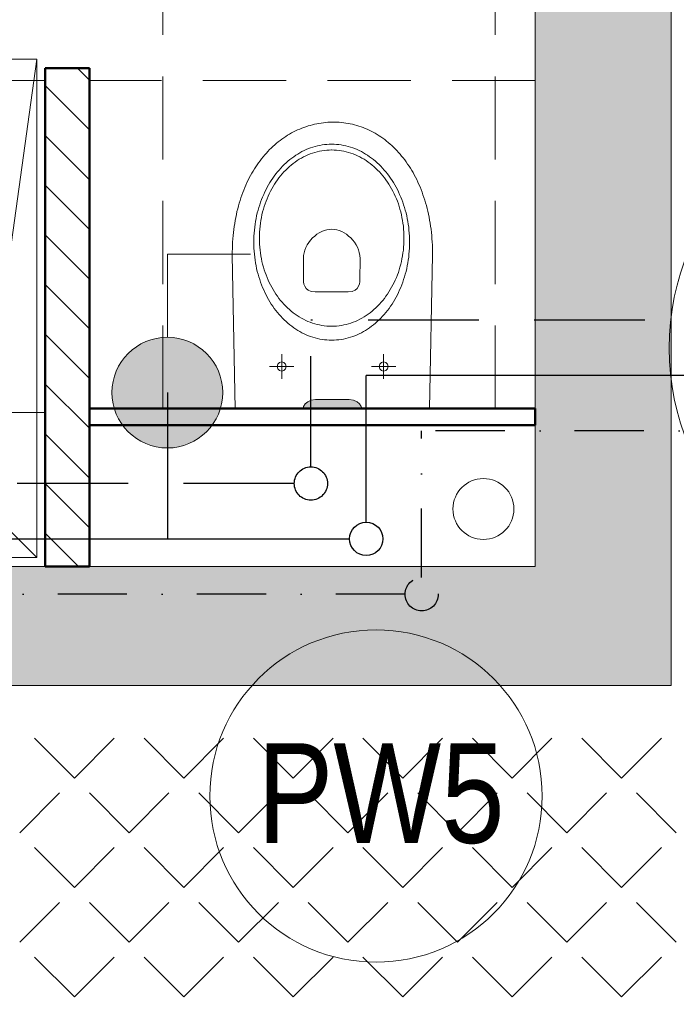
# Model space of a CAD drawing. Header units: millimetres. Extents: x -23540 to 53212, y -37964 to 41185.
# Tile 61 of 203: x -7258 to -7139, y -30576 to -30398. Entities that reach past the tile are written whole.
import ezdxf

# ---------------------------------------------------------------- set-up
doc = ezdxf.new("R2010")
doc.units = ezdxf.units.MM
for name, pattern in [('DASHDOT', [1, 0.5, -0.25, 0, -0.25]), ('DASHED', [0.75, 0.5, -0.25]), ('DASHEDX2', [1.5, 1, -0.5])]:
    doc.linetypes.add(name, pattern=pattern)
doc.layers.get('0').update_dxf_attribs({"lineweight": 18})
for name, color, linetype, lineweight in [('BA_KS_ist.', 34, 'Continuous', 50), ('mm_CWP', 210, 'DASHDOT', 30), ('mm_CWU', 20, 'DASHED', 30), ('mm_woda_armatura', 7, 'Continuous', 20), ('mm_woda_opisy', 7, 'Continuous', 13), ('mm_ZWU', 5, 'Continuous', 30), ('PG_PRZERYWANE_ŚREDNIE', 1, 'DASHEDX2', 18), ('PG_WIDOKOWE_CIENKIE', 1, 'Continuous', 18), ('PG_WYPOSAŻENIE', 1, 'Continuous', 18), ('PG_ŚCIANY_DZIAŁOWE', 3, 'Continuous', 18), ('PG_ŚCIANY_SŁUPY', 4, 'Continuous', 18), ('Przekrojowa', 60, 'Continuous', 18)]:
    doc.layers.add(name, color=color, linetype=linetype, lineweight=lineweight)
doc.styles.get("Standard").update_dxf_attribs({"font": 'arial.ttf'})
doc.linetypes.add('HOT_WATER_SUPPLY', pattern='A,0.5,-0.2,["HW",Standard,S=0.1,R=0,X=-0.1,Y=-0.05],-0.2', length=0.9)

# ---------------------------------------------------------------- blocks, each defined once
blk = doc.blocks.new('A$Cfb1acfe0')
at = {"layer": 'PG_WYPOSAŻENIE', "color": 251, "true_color": 0x636466}
for p, q in [((-35, 18), (-45, 90)), ((45, 90), (35, 18)), ((-35, 10), (-35, 18)), ((-35, 18), (35, 18)), ((-30, 18), (-30, 10)), ((-25, 18), (-25, 10)), ((-20, 18), (-20, 10)), ((-15, 18), (-15, 10)), ((-10, 18), (-10, 10)), ((-5, 18), (-5, 10)), ((0, 18), (0, 10)), ((5, 18), (5, 10)), ((10, 18), (10, 10)), ((15, 18), (15, 10)), ((20, 18), (20, 10)), ((25, 18), (25, 10)), ((30, 18), (30, 10)), ((35, 18), (35, 10)), ((-35, 10), (-45, 0)), ((35, 10), (-35, 10)), ((35, 10), (45, 0))]:
    blk.add_line(p, q, dxfattribs=at)
blk.add_lwpolyline([(45, 90), (-45, 90), (-45, 0), (45, 0)], close=True, dxfattribs=at)
blk = doc.blocks.new('zaworWC')
at = {"layer": 'mm_woda_armatura', "linetype": 'HOT_WATER_SUPPLY'}
blk.add_hatch(color=256, dxfattribs=at).paths.add_polyline_path([(32311.96, 5272.68, 1), (32331.96, 5272.68, 1)])
for p, q in [((32321.96, 5282.68), (32321.96, 5297.68)), ((32321.96, 5297.68), (32336.96, 5297.68))]:
    blk.add_line(p, q, dxfattribs=at)
blk.add_circle((32321.96, 5272.68), 10, dxfattribs=at)
at = {"layer": 'mm_ZWU', "ltscale": 100}
blk.add_line((32321.96, 5272.68), (32321.96, 5246.26), dxfattribs=at)

msp = doc.modelspace()

# ---------------------------------------------------------------- hatches: boundary and pattern name
at = {"lineweight": 18, "true_color": 0x636466, "transparency": 33554559}
h = msp.add_hatch(color=251, dxfattribs=at)
h.dxf.hatch_style = 1
h.paths.add_polyline_path([(-7198.29, -30467.06), (-7197.52, -30467.17), (-7196.89, -30467.46), (-7196.43, -30467.85), (-7196.15, -30468.29), (-7196.05, -30468.7), (-7206.64, -30468.7), (-7206.54, -30468.29), (-7206.25, -30467.85), (-7205.79, -30467.46), (-7205.17, -30467.17), (-7204.4, -30467.06)])
at = {"layer": 'PG_ŚCIANY_DZIAŁOWE', "true_color": 0x636466, "transparency": 33554610}
h = msp.add_hatch(color=251, dxfattribs=at)
h.dxf.hatch_style = 1
h.paths.add_polyline_path([(-7362.96, -30145.22), (-7357.96, -30145.22), (-7357.96, -30150.72), (-7362.96, -30150.72)])
h.paths.add_polyline_path([(-7369.71, -30049.72), (-7346.21, -30049.72), (-7346.21, -29716.72), (-7306.21, -29716.72), (-7306.21, -29702.72), (-7265.71, -29702.72), (-7265.71, -29645.46), (-7318.71, -29645.46), (-7318.71, -29516.46), (-7369.71, -29516.46)])
h.paths.add_polyline_path([(-7346.21, -30150.72), (-7357.96, -30150.72), (-7357.96, -30145.22), (-7362.96, -30145.22), (-7362.96, -30150.72), (-7369.71, -30150.72), (-7369.71, -31104.46), (-7174.59, -31104.46), (-7174.59, -31144.22), (-7154.71, -31144.22), (-7154.71, -31327.46), (-6869.71, -31327.46), (-6869.71, -31312.46), (-7139.71, -31312.46), (-7139.71, -31104.46), (-6751.71, -31104.46), (-6751.71, -31327.46), (-6712.71, -31327.46), (-6712.71, -31330.46), (-6582.66, -31330.46), (-6543.71, -31330.46), (-6506.79, -31300.46), (-6701.21, -31300.46), (-6701.21, -31079.46), (-7346.21, -31079.46), (-7346.21, -30518.72), (-7164.71, -30518.72), (-7164.71, -30497.22), (-7346.21, -30497.22), (-7346.21, -30314.72), (-7331.21, -30314.72), (-7331.21, -30272.22), (-7346.21, -30272.22)])
h = msp.add_hatch(color=251, dxfattribs=at)
h.dxf.hatch_style = 1
h.paths.add_polyline_path([(-6701.21, -30145.1), (-6701.21, -30137.47), (-6752.21, -30137.47), (-6752.21, -30145.72), (-7005.21, -30148.79), (-7125.21, -30150.24), (-7164.71, -30150.72), (-7164.71, -30497.22), (-7164.71, -30518.72), (-7140.21, -30518.72), (-7140.21, -30174.92), (-7005.21, -30173.29), (-6701.21, -30169.6)])

# ---------------------------------------------------------------- linework, layer by layer
at = {"color": 251, "lineweight": 13, "true_color": 0x636466}
for p, q in [((-7206.5, -30417.91), (-7206.12, -30417.78)), ((-7206.12, -30417.78), (-7205.74, -30417.65)), ((-7205.74, -30417.65), (-7205.35, -30417.54)), ((-7205.35, -30417.54), (-7204.96, -30417.44)), ((-7204.96, -30417.44), (-7204.57, -30417.34)), ((-7204.57, -30417.34), (-7204.18, -30417.26)), ((-7204.18, -30417.26), (-7203.78, -30417.19)), ((-7203.78, -30417.19), (-7203.38, -30417.12)), ((-7203.38, -30417.12), (-7202.97, -30417.07)), ((-7202.97, -30417.07), (-7202.57, -30417.03)), ((-7202.57, -30417.03), (-7202.16, -30416.99)), ((-7202.16, -30416.99), (-7201.75, -30416.97)), ((-7201.75, -30416.97), (-7201.34, -30416.96)), ((-7201.34, -30416.96), (-7200.93, -30416.96)), ((-7200.93, -30416.96), (-7200.52, -30416.97)), ((-7200.52, -30416.97), (-7200.11, -30416.99)), ((-7200.11, -30416.99), (-7199.71, -30417.03)), ((-7199.71, -30417.03), (-7199.3, -30417.07)), ((-7199.3, -30417.07), (-7198.9, -30417.13)), ((-7198.9, -30417.13), (-7198.5, -30417.19)), ((-7198.5, -30417.19), (-7198.11, -30417.27)), ((-7198.11, -30417.27), (-7197.72, -30417.35)), ((-7197.72, -30417.35), (-7197.33, -30417.45)), ((-7197.33, -30417.45), (-7196.94, -30417.56)), ((-7196.94, -30417.56), (-7196.56, -30417.68)), ((-7196.56, -30417.68), (-7196.18, -30417.8)), ((-7210.11, -30419.78), (-7209.77, -30419.55)), ((-7209.77, -30419.55), (-7209.42, -30419.33)), ((-7209.42, -30419.33), (-7209.07, -30419.12)), ((-7209.07, -30419.12), (-7208.71, -30418.92)), ((-7208.71, -30418.92), (-7208.35, -30418.73)), ((-7208.35, -30418.73), (-7207.99, -30418.54)), ((-7207.99, -30418.54), (-7207.63, -30418.37)), ((-7207.63, -30418.37), (-7207.25, -30418.21)), ((-7207.25, -30418.21), (-7206.88, -30418.06)), ((-7206.88, -30418.06), (-7206.5, -30417.91)), ((-7196.18, -30417.8), (-7195.8, -30417.94)), ((-7195.8, -30417.94), (-7195.43, -30418.09)), ((-7195.43, -30418.09), (-7195.06, -30418.25)), ((-7195.06, -30418.25), (-7194.69, -30418.42)), ((-7194.69, -30418.42), (-7194.33, -30418.6)), ((-7194.33, -30418.6), (-7193.97, -30418.79)), ((-7193.97, -30418.79), (-7193.61, -30418.98)), ((-7193.61, -30418.98), (-7193.26, -30419.19)), ((-7193.26, -30419.19), (-7192.92, -30419.41)), ((-7192.92, -30419.41), (-7192.57, -30419.64)), ((-7212.38, -30421.63), (-7212.07, -30421.34)), ((-7212.07, -30421.34), (-7211.75, -30421.06)), ((-7211.75, -30421.06), (-7211.43, -30420.78)), ((-7211.43, -30420.78), (-7211.11, -30420.52)), ((-7211.11, -30420.52), (-7210.78, -30420.26)), ((-7210.78, -30420.26), (-7210.45, -30420.02)), ((-7210.45, -30420.02), (-7210.11, -30419.78)), ((-7204.46, -30421.35), (-7204.87, -30421.47)), ((-7204.04, -30421.24), (-7204.46, -30421.35)), ((-7203.62, -30421.15), (-7204.04, -30421.24)), ((-7203.2, -30421.08), (-7203.62, -30421.15)), ((-7202.77, -30421.02), (-7203.2, -30421.08)), ((-7202.34, -30420.98), (-7202.77, -30421.02)), ((-7201.91, -30420.95), (-7202.34, -30420.98)), ((-7201.47, -30420.95), (-7201.91, -30420.95)), ((-7201.47, -30420.95), (-7201.48, -30420.95)), ((-7201.04, -30420.95), (-7201.47, -30420.95)), ((-7200.6, -30420.98), (-7201.04, -30420.95)), ((-7200.17, -30421.02), (-7200.6, -30420.98)), ((-7199.75, -30421.08), (-7200.17, -30421.02)), ((-7199.32, -30421.15), (-7199.75, -30421.08)), ((-7198.91, -30421.24), (-7199.32, -30421.15)), ((-7198.49, -30421.35), (-7198.91, -30421.24)), ((-7198.08, -30421.47), (-7198.49, -30421.35)), ((-7192.57, -30419.64), (-7192.23, -30419.87)), ((-7192.23, -30419.87), (-7191.9, -30420.12)), ((-7191.9, -30420.12), (-7191.57, -30420.38)), ((-7191.57, -30420.38), (-7191.25, -30420.64)), ((-7191.25, -30420.64), (-7190.93, -30420.91)), ((-7190.93, -30420.91), (-7190.61, -30421.2)), ((-7190.61, -30421.2), (-7190.3, -30421.49)), ((-7213.85, -30423.22), (-7213.56, -30422.89)), ((-7213.56, -30422.89), (-7213.27, -30422.56)), ((-7213.27, -30422.56), (-7212.98, -30422.24)), ((-7212.98, -30422.24), (-7212.68, -30421.93)), ((-7212.68, -30421.93), (-7212.38, -30421.63)), ((-7207.96, -30422.95), (-7208.33, -30423.2)), ((-7207.6, -30422.72), (-7207.96, -30422.95)), ((-7207.22, -30422.5), (-7207.6, -30422.72)), ((-7206.84, -30422.29), (-7207.22, -30422.5)), ((-7206.46, -30422.1), (-7206.84, -30422.29)), ((-7206.16, -30423.05), (-7206.55, -30423.24)), ((-7206.07, -30421.92), (-7206.46, -30422.1)), ((-7205.76, -30422.87), (-7206.16, -30423.05)), ((-7205.67, -30421.75), (-7206.07, -30421.92)), ((-7205.35, -30422.7), (-7205.76, -30422.87)), ((-7205.27, -30421.6), (-7205.67, -30421.75)), ((-7204.94, -30422.56), (-7205.35, -30422.7)), ((-7204.87, -30421.47), (-7205.27, -30421.6)), ((-7204.52, -30422.43), (-7204.94, -30422.56)), ((-7204.1, -30422.31), (-7204.52, -30422.43)), ((-7203.67, -30422.21), (-7204.1, -30422.31)), ((-7203.24, -30422.13), (-7203.67, -30422.21)), ((-7202.81, -30422.07), (-7203.24, -30422.13)), ((-7202.37, -30422.02), (-7202.81, -30422.07)), ((-7201.92, -30422), (-7202.37, -30422.02)), ((-7201.47, -30421.99), (-7201.92, -30422)), ((-7201.47, -30421.99), (-7201.48, -30421.99)), ((-7201.03, -30422), (-7201.47, -30421.99)), ((-7200.58, -30422.02), (-7201.03, -30422)), ((-7200.14, -30422.07), (-7200.58, -30422.02)), ((-7199.71, -30422.13), (-7200.14, -30422.07)), ((-7199.27, -30422.21), (-7199.71, -30422.13)), ((-7198.85, -30422.31), (-7199.27, -30422.21)), ((-7198.43, -30422.43), (-7198.85, -30422.31)), ((-7198.01, -30422.56), (-7198.43, -30422.43)), ((-7197.68, -30421.6), (-7198.08, -30421.47)), ((-7197.6, -30422.7), (-7198.01, -30422.56)), ((-7197.27, -30421.75), (-7197.68, -30421.6)), ((-7197.19, -30422.87), (-7197.6, -30422.7)), ((-7196.88, -30421.92), (-7197.27, -30421.75)), ((-7196.79, -30423.05), (-7197.19, -30422.87)), ((-7196.49, -30422.1), (-7196.88, -30421.92)), ((-7196.4, -30423.24), (-7196.79, -30423.05)), ((-7196.1, -30422.29), (-7196.49, -30422.1)), ((-7195.72, -30422.5), (-7196.1, -30422.29)), ((-7195.35, -30422.72), (-7195.72, -30422.5)), ((-7194.98, -30422.95), (-7195.35, -30422.72)), ((-7194.62, -30423.2), (-7194.98, -30422.95)), ((-7190.3, -30421.49), (-7190, -30421.79)), ((-7190, -30421.79), (-7189.7, -30422.1)), ((-7189.7, -30422.1), (-7189.41, -30422.42)), ((-7189.41, -30422.42), (-7189.12, -30422.75)), ((-7189.12, -30422.75), (-7188.84, -30423.08)), ((-7188.84, -30423.08), (-7188.56, -30423.43)), ((-7215.17, -30425.02), (-7214.92, -30424.65)), ((-7214.92, -30424.65), (-7214.66, -30424.28)), ((-7214.66, -30424.28), (-7214.39, -30423.92)), ((-7214.39, -30423.92), (-7214.12, -30423.57)), ((-7214.12, -30423.57), (-7213.85, -30423.22)), ((-7210.03, -30424.62), (-7210.35, -30424.93)), ((-7209.7, -30424.31), (-7210.03, -30424.62)), ((-7209.37, -30424.01), (-7209.7, -30424.31)), ((-7209.03, -30423.73), (-7209.37, -30424.01)), ((-7208.77, -30424.71), (-7209.11, -30425)), ((-7208.68, -30423.46), (-7209.03, -30423.73)), ((-7208.42, -30424.43), (-7208.77, -30424.71)), ((-7208.33, -30423.2), (-7208.68, -30423.46)), ((-7208.06, -30424.17), (-7208.42, -30424.43)), ((-7207.69, -30423.91), (-7208.06, -30424.17)), ((-7207.32, -30423.67), (-7207.69, -30423.91)), ((-7206.94, -30423.45), (-7207.32, -30423.67)), ((-7206.55, -30423.24), (-7206.94, -30423.45)), ((-7196.01, -30423.45), (-7196.4, -30423.24)), ((-7195.63, -30423.67), (-7196.01, -30423.45)), ((-7195.26, -30423.91), (-7195.63, -30423.67)), ((-7194.89, -30424.17), (-7195.26, -30423.91)), ((-7194.53, -30424.43), (-7194.89, -30424.17)), ((-7194.27, -30423.46), (-7194.62, -30423.2)), ((-7194.18, -30424.71), (-7194.53, -30424.43)), ((-7193.92, -30423.73), (-7194.27, -30423.46)), ((-7193.84, -30425), (-7194.18, -30424.71)), ((-7193.58, -30424.01), (-7193.92, -30423.73)), ((-7193.24, -30424.31), (-7193.58, -30424.01)), ((-7192.92, -30424.62), (-7193.24, -30424.31)), ((-7192.6, -30424.93), (-7192.92, -30424.62)), ((-7188.56, -30423.43), (-7188.29, -30423.78)), ((-7188.29, -30423.78), (-7188.02, -30424.15)), ((-7188.02, -30424.15), (-7187.76, -30424.52)), ((-7187.76, -30424.52), (-7187.51, -30424.89)), ((-7187.51, -30424.89), (-7187.26, -30425.28)), ((-7216.34, -30427.02), (-7216.12, -30426.61)), ((-7216.12, -30426.61), (-7215.89, -30426.2)), ((-7215.89, -30426.2), (-7215.66, -30425.8)), ((-7215.66, -30425.8), (-7215.42, -30425.41)), ((-7215.42, -30425.41), (-7215.17, -30425.02)), ((-7211.55, -30426.32), (-7211.83, -30426.69)), ((-7211.27, -30425.96), (-7211.55, -30426.32)), ((-7210.97, -30425.61), (-7211.27, -30425.96)), ((-7210.7, -30426.66), (-7210.99, -30427.02)), ((-7210.66, -30425.26), (-7210.97, -30425.61)), ((-7210.4, -30426.3), (-7210.7, -30426.66)), ((-7210.35, -30424.93), (-7210.66, -30425.26)), ((-7210.09, -30425.96), (-7210.4, -30426.3)), ((-7209.77, -30425.63), (-7210.09, -30425.96)), ((-7209.45, -30425.31), (-7209.77, -30425.63)), ((-7209.11, -30425), (-7209.45, -30425.31)), ((-7193.5, -30425.31), (-7193.84, -30425)), ((-7193.18, -30425.63), (-7193.5, -30425.31)), ((-7192.86, -30425.96), (-7193.18, -30425.63)), ((-7192.55, -30426.3), (-7192.86, -30425.96)), ((-7192.28, -30425.26), (-7192.6, -30424.93)), ((-7192.25, -30426.66), (-7192.55, -30426.3)), ((-7191.98, -30425.61), (-7192.28, -30425.26)), ((-7191.96, -30427.02), (-7192.25, -30426.66)), ((-7191.68, -30425.96), (-7191.98, -30425.61)), ((-7191.39, -30426.32), (-7191.68, -30425.96)), ((-7191.11, -30426.69), (-7191.39, -30426.32)), ((-7187.26, -30425.28), (-7187.02, -30425.68)), ((-7187.02, -30425.68), (-7186.79, -30426.08)), ((-7186.79, -30426.08), (-7186.56, -30426.49)), ((-7186.56, -30426.49), (-7186.34, -30426.91)), ((-7217.16, -30428.77), (-7216.97, -30428.32)), ((-7216.97, -30428.32), (-7216.77, -30427.88)), ((-7216.77, -30427.88), (-7216.56, -30427.45)), ((-7216.56, -30427.45), (-7216.34, -30427.02)), ((-7212.87, -30428.29), (-7213.1, -30428.71)), ((-7212.62, -30427.87), (-7212.87, -30428.29)), ((-7212.37, -30427.47), (-7212.62, -30427.87)), ((-7212.11, -30427.08), (-7212.37, -30427.47)), ((-7211.83, -30426.69), (-7212.11, -30427.08)), ((-7211.81, -30428.19), (-7212.06, -30428.6)), ((-7211.54, -30427.79), (-7211.81, -30428.19)), ((-7211.27, -30427.4), (-7211.54, -30427.79)), ((-7210.99, -30427.02), (-7211.27, -30427.4)), ((-7191.67, -30427.4), (-7191.96, -30427.02)), ((-7191.4, -30427.79), (-7191.67, -30427.4)), ((-7191.14, -30428.19), (-7191.4, -30427.79)), ((-7190.89, -30428.6), (-7191.14, -30428.19)), ((-7190.84, -30427.08), (-7191.11, -30426.69)), ((-7190.58, -30427.47), (-7190.84, -30427.08)), ((-7190.33, -30427.87), (-7190.58, -30427.47)), ((-7190.08, -30428.29), (-7190.33, -30427.87)), ((-7189.85, -30428.71), (-7190.08, -30428.29)), ((-7186.34, -30426.91), (-7186.12, -30427.34)), ((-7186.12, -30427.34), (-7185.92, -30427.78)), ((-7185.92, -30427.78), (-7185.72, -30428.22)), ((-7185.72, -30428.22), (-7185.52, -30428.67)), ((-7217.86, -30430.63), (-7217.7, -30430.15)), ((-7217.7, -30430.15), (-7217.53, -30429.68)), ((-7217.53, -30429.68), (-7217.35, -30429.22)), ((-7217.35, -30429.22), (-7217.16, -30428.77)), ((-7213.75, -30430.02), (-7213.94, -30430.48)), ((-7213.54, -30429.57), (-7213.75, -30430.02)), ((-7213.33, -30429.14), (-7213.54, -30429.57)), ((-7213.1, -30428.71), (-7213.33, -30429.14)), ((-7212.75, -30429.88), (-7212.95, -30430.33)), ((-7212.53, -30429.44), (-7212.75, -30429.88)), ((-7212.3, -30429.02), (-7212.53, -30429.44)), ((-7212.06, -30428.6), (-7212.3, -30429.02)), ((-7190.65, -30429.02), (-7190.89, -30428.6)), ((-7190.42, -30429.44), (-7190.65, -30429.02)), ((-7190.2, -30429.88), (-7190.42, -30429.44)), ((-7190, -30430.33), (-7190.2, -30429.88)), ((-7189.62, -30429.14), (-7189.85, -30428.71)), ((-7189.4, -30429.57), (-7189.62, -30429.14)), ((-7189.2, -30430.02), (-7189.4, -30429.57)), ((-7189, -30430.48), (-7189.2, -30430.02)), ((-7185.52, -30428.67), (-7185.34, -30429.13)), ((-7185.34, -30429.13), (-7185.16, -30429.59)), ((-7185.16, -30429.59), (-7184.99, -30430.07)), ((-7184.99, -30430.07), (-7184.82, -30430.55)), ((-7218.31, -30432.1), (-7218.17, -30431.6)), ((-7218.17, -30431.6), (-7218.02, -30431.11)), ((-7218.02, -30431.11), (-7217.86, -30430.63)), ((-7214.47, -30431.88), (-7214.62, -30432.37)), ((-7214.31, -30431.41), (-7214.47, -30431.88)), ((-7214.13, -30430.94), (-7214.31, -30431.41)), ((-7213.94, -30430.48), (-7214.13, -30430.94)), ((-7213.5, -30431.72), (-7213.66, -30432.2)), ((-7213.33, -30431.25), (-7213.5, -30431.72)), ((-7213.15, -30430.78), (-7213.33, -30431.25)), ((-7212.95, -30430.33), (-7213.15, -30430.78)), ((-7189.8, -30430.78), (-7190, -30430.33)), ((-7189.62, -30431.25), (-7189.8, -30430.78)), ((-7189.44, -30431.72), (-7189.62, -30431.25)), ((-7189.28, -30432.2), (-7189.44, -30431.72)), ((-7188.82, -30430.94), (-7189, -30430.48)), ((-7188.64, -30431.41), (-7188.82, -30430.94)), ((-7188.48, -30431.88), (-7188.64, -30431.41)), ((-7188.33, -30432.37), (-7188.48, -30431.88)), ((-7184.82, -30430.55), (-7184.66, -30431.04)), ((-7184.66, -30431.04), (-7184.52, -30431.53)), ((-7184.52, -30431.53), (-7184.37, -30432.03)), ((-7218.79, -30434.16), (-7218.68, -30433.64)), ((-7218.68, -30433.64), (-7218.57, -30433.12)), ((-7218.57, -30433.12), (-7218.44, -30432.61)), ((-7218.44, -30432.61), (-7218.31, -30432.1)), ((-7214.9, -30433.36), (-7215.02, -30433.86)), ((-7214.76, -30432.86), (-7214.9, -30433.36)), ((-7214.62, -30432.37), (-7214.76, -30432.86)), ((-7214.07, -30433.68), (-7214.17, -30434.19)), ((-7213.94, -30433.18), (-7214.07, -30433.68)), ((-7213.81, -30432.68), (-7213.94, -30433.18)), ((-7213.66, -30432.2), (-7213.81, -30432.68)), ((-7189.14, -30432.68), (-7189.28, -30432.2)), ((-7189, -30433.18), (-7189.14, -30432.68)), ((-7188.88, -30433.68), (-7189, -30433.18)), ((-7188.78, -30434.19), (-7188.88, -30433.68)), ((-7188.18, -30432.86), (-7188.33, -30432.37)), ((-7188.05, -30433.36), (-7188.18, -30432.86)), ((-7187.93, -30433.86), (-7188.05, -30433.36)), ((-7184.37, -30432.03), (-7184.24, -30432.54)), ((-7184.24, -30432.54), (-7184.12, -30433.06)), ((-7184.12, -30433.06), (-7184, -30433.58)), ((-7184, -30433.58), (-7183.89, -30434.12)), ((-7219.07, -30435.78), (-7218.98, -30435.24)), ((-7218.98, -30435.24), (-7218.89, -30434.7)), ((-7218.89, -30434.7), (-7218.79, -30434.16)), ((-7215.3, -30435.41), (-7215.37, -30435.94)), ((-7215.22, -30434.89), (-7215.3, -30435.41)), ((-7215.12, -30434.37), (-7215.22, -30434.89)), ((-7215.02, -30433.86), (-7215.12, -30434.37)), ((-7214.35, -30435.22), (-7214.41, -30435.75)), ((-7214.27, -30434.7), (-7214.35, -30435.22)), ((-7214.17, -30434.19), (-7214.27, -30434.7)), ((-7188.68, -30434.7), (-7188.78, -30434.19)), ((-7188.6, -30435.22), (-7188.68, -30434.7)), ((-7188.53, -30435.75), (-7188.6, -30435.22)), ((-7187.83, -30434.37), (-7187.93, -30433.86)), ((-7187.73, -30434.89), (-7187.83, -30434.37)), ((-7187.65, -30435.41), (-7187.73, -30434.89)), ((-7187.57, -30435.94), (-7187.65, -30435.41)), ((-7183.89, -30434.12), (-7183.79, -30434.65)), ((-7183.79, -30434.65), (-7183.7, -30435.2)), ((-7183.7, -30435.2), (-7183.61, -30435.75)), ((-7219.27, -30437.46), (-7219.21, -30436.9)), ((-7219.21, -30436.9), (-7219.14, -30436.34)), ((-7219.14, -30436.34), (-7219.07, -30435.78)), ((-7215.48, -30437), (-7215.51, -30437.55)), ((-7215.43, -30436.47), (-7215.48, -30437)), ((-7215.37, -30435.94), (-7215.43, -30436.47)), ((-7214.5, -30436.82), (-7214.53, -30437.36)), ((-7214.47, -30436.28), (-7214.5, -30436.82)), ((-7214.41, -30435.75), (-7214.47, -30436.28)), ((-7204.13, -30437.22), (-7204.54, -30437.53)), ((-7203.71, -30436.95), (-7204.13, -30437.22)), ((-7203.27, -30436.72), (-7203.71, -30436.95)), ((-7202.83, -30436.54), (-7203.27, -30436.72)), ((-7202.37, -30436.4), (-7202.83, -30436.54)), ((-7201.92, -30436.32), (-7202.37, -30436.4)), ((-7201.47, -30436.29), (-7201.92, -30436.32)), ((-7201.02, -30436.32), (-7201.47, -30436.29)), ((-7200.57, -30436.4), (-7201.02, -30436.32)), ((-7200.12, -30436.54), (-7200.57, -30436.4)), ((-7199.67, -30436.72), (-7200.12, -30436.54)), ((-7199.23, -30436.95), (-7199.67, -30436.72)), ((-7198.81, -30437.22), (-7199.23, -30436.95)), ((-7198.41, -30437.53), (-7198.81, -30437.22)), ((-7188.48, -30436.28), (-7188.53, -30435.75)), ((-7188.45, -30436.82), (-7188.48, -30436.28)), ((-7188.42, -30437.36), (-7188.45, -30436.82)), ((-7187.52, -30436.47), (-7187.57, -30435.94)), ((-7187.47, -30437), (-7187.52, -30436.47)), ((-7187.44, -30437.55), (-7187.47, -30437)), ((-7183.61, -30435.75), (-7183.54, -30436.31)), ((-7183.54, -30436.31), (-7183.47, -30436.87)), ((-7183.47, -30436.87), (-7183.42, -30437.44)), ((-7219.38, -30439.2), (-7219.35, -30438.62)), ((-7219.35, -30438.62), (-7219.31, -30438.04)), ((-7219.31, -30438.04), (-7219.27, -30437.46)), ((-7215.53, -30438.09), (-7215.54, -30438.64)), ((-7215.54, -30438.64), (-7215.54, -30438.64)), ((-7215.54, -30438.64), (-7215.53, -30439.19)), ((-7215.51, -30437.55), (-7215.53, -30438.09)), ((-7214.53, -30437.9), (-7214.54, -30437.9)), ((-7214.53, -30437.36), (-7214.53, -30437.9)), ((-7214.53, -30437.9), (-7214.53, -30438.45)), ((-7214.53, -30438.45), (-7214.5, -30438.99)), ((-7214.5, -30438.99), (-7214.47, -30439.53)), ((-7205.88, -30439.1), (-7206.12, -30439.57)), ((-7205.59, -30438.67), (-7205.88, -30439.1)), ((-7205.27, -30438.26), (-7205.59, -30438.67)), ((-7204.92, -30437.88), (-7205.27, -30438.26)), ((-7204.54, -30437.53), (-7204.92, -30437.88)), ((-7198.03, -30437.87), (-7198.41, -30437.53)), ((-7197.68, -30438.25), (-7198.03, -30437.87)), ((-7197.36, -30438.66), (-7197.68, -30438.25)), ((-7197.07, -30439.09), (-7197.36, -30438.66)), ((-7196.83, -30439.55), (-7197.07, -30439.09)), ((-7188.48, -30439.53), (-7188.45, -30438.99)), ((-7188.45, -30438.99), (-7188.42, -30438.45)), ((-7188.42, -30437.9), (-7188.42, -30437.36)), ((-7188.42, -30438.45), (-7188.42, -30437.9)), ((-7188.42, -30437.9), (-7188.42, -30437.9)), ((-7187.42, -30438.09), (-7187.44, -30437.55)), ((-7187.41, -30438.64), (-7187.42, -30438.09)), ((-7187.42, -30439.19), (-7187.41, -30438.64)), ((-7183.42, -30437.44), (-7183.37, -30438.02)), ((-7183.37, -30438.02), (-7183.33, -30438.6)), ((-7183.33, -30438.6), (-7183.3, -30439.19)), ((-7219.41, -30440.39), (-7219.4, -30439.79)), ((-7219.41, -30441), (-7219.41, -30440.39)), ((-7219.4, -30439.79), (-7219.38, -30439.2)), ((-7215.53, -30439.19), (-7215.51, -30439.74)), ((-7215.51, -30439.74), (-7215.48, -30440.28)), ((-7215.48, -30440.28), (-7215.43, -30440.81)), ((-7215.43, -30440.81), (-7215.37, -30441.35)), ((-7214.47, -30439.53), (-7214.41, -30440.06)), ((-7214.41, -30440.06), (-7214.35, -30440.58)), ((-7214.35, -30440.58), (-7214.27, -30441.1)), ((-7206.46, -30440.55), (-7206.55, -30441.06)), ((-7206.31, -30440.05), (-7206.46, -30440.55)), ((-7206.12, -30439.57), (-7206.31, -30440.05)), ((-7196.63, -30440.03), (-7196.83, -30439.55)), ((-7196.49, -30440.53), (-7196.63, -30440.03)), ((-7196.39, -30441.04), (-7196.49, -30440.53)), ((-7188.68, -30441.1), (-7188.6, -30440.58)), ((-7188.6, -30440.58), (-7188.53, -30440.06)), ((-7188.53, -30440.06), (-7188.48, -30439.53)), ((-7187.57, -30441.35), (-7187.52, -30440.81)), ((-7187.52, -30440.81), (-7187.47, -30440.28)), ((-7187.47, -30440.28), (-7187.44, -30439.74)), ((-7187.44, -30439.74), (-7187.42, -30439.19)), ((-7183.3, -30439.19), (-7183.28, -30439.79)), ((-7183.28, -30439.79), (-7183.27, -30440.39)), ((-7183.27, -30440.39), (-7183.27, -30441)), ((-7218.87, -30468.71), (-7219.41, -30441)), ((-7215.37, -30441.35), (-7215.3, -30441.87)), ((-7215.3, -30441.87), (-7215.22, -30442.39)), ((-7215.22, -30442.39), (-7215.12, -30442.91)), ((-7214.27, -30441.1), (-7214.17, -30441.62)), ((-7214.17, -30441.62), (-7214.07, -30442.13)), ((-7214.07, -30442.13), (-7213.94, -30442.63)), ((-7213.94, -30442.63), (-7213.81, -30443.12)), ((-7206.55, -30441.06), (-7206.58, -30441.59)), ((-7206.58, -30441.59), (-7206.58, -30445.43)), ((-7196.36, -30441.56), (-7196.39, -30441.04)), ((-7196.37, -30445.41), (-7196.36, -30441.56)), ((-7189.14, -30443.12), (-7189, -30442.63)), ((-7189, -30442.63), (-7188.88, -30442.13)), ((-7188.88, -30442.13), (-7188.78, -30441.62)), ((-7188.78, -30441.62), (-7188.68, -30441.1)), ((-7187.83, -30442.91), (-7187.73, -30442.39)), ((-7187.73, -30442.39), (-7187.65, -30441.87)), ((-7187.65, -30441.87), (-7187.57, -30441.35)), ((-7183.27, -30441), (-7183.81, -30468.7)), ((-7215.12, -30442.91), (-7215.02, -30443.42)), ((-7215.02, -30443.42), (-7214.9, -30443.92)), ((-7214.9, -30443.92), (-7214.76, -30444.42)), ((-7214.76, -30444.42), (-7214.62, -30444.91)), ((-7213.81, -30443.12), (-7213.66, -30443.61)), ((-7213.66, -30443.61), (-7213.5, -30444.09)), ((-7213.5, -30444.09), (-7213.33, -30444.56)), ((-7189.62, -30444.56), (-7189.44, -30444.09)), ((-7189.44, -30444.09), (-7189.28, -30443.61)), ((-7189.28, -30443.61), (-7189.14, -30443.12)), ((-7188.33, -30444.91), (-7188.18, -30444.42)), ((-7188.18, -30444.42), (-7188.05, -30443.92)), ((-7188.05, -30443.92), (-7187.93, -30443.42)), ((-7187.93, -30443.42), (-7187.83, -30442.91)), ((-7214.62, -30444.91), (-7214.47, -30445.4)), ((-7214.47, -30445.4), (-7214.31, -30445.87)), ((-7214.31, -30445.87), (-7214.13, -30446.34)), ((-7213.33, -30444.56), (-7213.15, -30445.02)), ((-7213.15, -30445.02), (-7212.95, -30445.48)), ((-7212.95, -30445.48), (-7212.75, -30445.93)), ((-7212.75, -30445.93), (-7212.53, -30446.36)), ((-7206.58, -30445.43), (-7206.57, -30445.78)), ((-7206.57, -30445.78), (-7206.49, -30446.19)), ((-7206.49, -30446.19), (-7206.34, -30446.6)), ((-7196.61, -30446.6), (-7196.46, -30446.18)), ((-7196.46, -30446.18), (-7196.39, -30445.77)), ((-7196.39, -30445.77), (-7196.37, -30445.41)), ((-7190.42, -30446.36), (-7190.2, -30445.93)), ((-7190.2, -30445.93), (-7190, -30445.48)), ((-7190, -30445.48), (-7189.8, -30445.02)), ((-7189.8, -30445.02), (-7189.62, -30444.56)), ((-7188.82, -30446.34), (-7188.64, -30445.87)), ((-7188.64, -30445.87), (-7188.48, -30445.4)), ((-7188.48, -30445.4), (-7188.33, -30444.91)), ((-7214.13, -30446.34), (-7213.94, -30446.81)), ((-7213.94, -30446.81), (-7213.75, -30447.26)), ((-7213.75, -30447.26), (-7213.54, -30447.71)), ((-7213.54, -30447.71), (-7213.33, -30448.15)), ((-7212.53, -30446.36), (-7212.3, -30446.79)), ((-7212.3, -30446.79), (-7212.06, -30447.21)), ((-7212.06, -30447.21), (-7211.81, -30447.62)), ((-7211.81, -30447.62), (-7211.54, -30448.02)), ((-7211.54, -30448.02), (-7211.27, -30448.41)), ((-7206.34, -30446.6), (-7206.09, -30447)), ((-7206.09, -30447), (-7205.71, -30447.32)), ((-7205.71, -30447.32), (-7205.18, -30447.55)), ((-7205.18, -30447.55), (-7204.47, -30447.63)), ((-7204.47, -30447.63), (-7204.47, -30447.63)), ((-7204.47, -30447.63), (-7201.24, -30447.63)), ((-7201.24, -30447.63), (-7198.49, -30447.63)), ((-7198.49, -30447.63), (-7197.78, -30447.55)), ((-7197.78, -30447.55), (-7197.25, -30447.32)), ((-7197.25, -30447.32), (-7196.86, -30446.99)), ((-7196.86, -30446.99), (-7196.61, -30446.6)), ((-7191.67, -30448.41), (-7191.4, -30448.02)), ((-7191.4, -30448.02), (-7191.14, -30447.62)), ((-7191.14, -30447.62), (-7190.89, -30447.21)), ((-7190.89, -30447.21), (-7190.65, -30446.79)), ((-7190.65, -30446.79), (-7190.42, -30446.36)), ((-7189.62, -30448.15), (-7189.4, -30447.71)), ((-7189.4, -30447.71), (-7189.2, -30447.26)), ((-7189.2, -30447.26), (-7189, -30446.81)), ((-7189, -30446.81), (-7188.82, -30446.34)), ((-7213.33, -30448.15), (-7213.1, -30448.58)), ((-7213.1, -30448.58), (-7212.87, -30449)), ((-7212.87, -30449), (-7212.62, -30449.41)), ((-7212.62, -30449.41), (-7212.37, -30449.81)), ((-7211.27, -30448.41), (-7210.99, -30448.78)), ((-7210.99, -30448.78), (-7210.7, -30449.15)), ((-7210.7, -30449.15), (-7210.4, -30449.5)), ((-7210.4, -30449.5), (-7210.09, -30449.85)), ((-7192.86, -30449.85), (-7192.55, -30449.5)), ((-7192.55, -30449.5), (-7192.25, -30449.15)), ((-7192.25, -30449.15), (-7191.96, -30448.78)), ((-7191.96, -30448.78), (-7191.67, -30448.41)), ((-7190.58, -30449.81), (-7190.33, -30449.41)), ((-7190.33, -30449.41), (-7190.08, -30449)), ((-7190.08, -30449), (-7189.85, -30448.58)), ((-7189.85, -30448.58), (-7189.62, -30448.15)), ((-7212.37, -30449.81), (-7212.11, -30450.2)), ((-7212.11, -30450.2), (-7211.83, -30450.59)), ((-7211.83, -30450.59), (-7211.55, -30450.96)), ((-7211.55, -30450.96), (-7211.27, -30451.32)), ((-7211.27, -30451.32), (-7210.97, -30451.68)), ((-7210.09, -30449.85), (-7209.77, -30450.18)), ((-7209.77, -30450.18), (-7209.45, -30450.5)), ((-7209.45, -30450.5), (-7209.11, -30450.8)), ((-7209.11, -30450.8), (-7208.77, -30451.09)), ((-7208.77, -30451.09), (-7208.42, -30451.37)), ((-7208.42, -30451.37), (-7208.06, -30451.64)), ((-7194.89, -30451.64), (-7194.53, -30451.37)), ((-7194.53, -30451.37), (-7194.18, -30451.09)), ((-7194.18, -30451.09), (-7193.84, -30450.8)), ((-7193.84, -30450.8), (-7193.5, -30450.5)), ((-7193.5, -30450.5), (-7193.18, -30450.18)), ((-7193.18, -30450.18), (-7192.86, -30449.85)), ((-7191.98, -30451.68), (-7191.68, -30451.32)), ((-7191.68, -30451.32), (-7191.39, -30450.96)), ((-7191.39, -30450.96), (-7191.11, -30450.59)), ((-7191.11, -30450.59), (-7190.84, -30450.2)), ((-7190.84, -30450.2), (-7190.58, -30449.81)), ((-7210.97, -30451.68), (-7210.66, -30452.02)), ((-7210.66, -30452.02), (-7210.35, -30452.35)), ((-7210.35, -30452.35), (-7210.03, -30452.67)), ((-7210.03, -30452.67), (-7209.7, -30452.97)), ((-7209.7, -30452.97), (-7209.37, -30453.27)), ((-7209.37, -30453.27), (-7209.03, -30453.55)), ((-7208.06, -30451.64), (-7207.69, -30451.89)), ((-7207.69, -30451.89), (-7207.32, -30452.13)), ((-7207.32, -30452.13), (-7206.94, -30452.36)), ((-7206.94, -30452.36), (-7206.55, -30452.57)), ((-7206.55, -30452.57), (-7206.16, -30452.76)), ((-7206.16, -30452.76), (-7205.76, -30452.94)), ((-7205.76, -30452.94), (-7205.35, -30453.1)), ((-7205.35, -30453.1), (-7204.94, -30453.25)), ((-7204.94, -30453.25), (-7204.52, -30453.38)), ((-7198.43, -30453.38), (-7198.01, -30453.25)), ((-7198.01, -30453.25), (-7197.6, -30453.1)), ((-7197.6, -30453.1), (-7197.19, -30452.94)), ((-7197.19, -30452.94), (-7196.79, -30452.76)), ((-7196.79, -30452.76), (-7196.4, -30452.57)), ((-7196.4, -30452.57), (-7196.01, -30452.36)), ((-7196.01, -30452.36), (-7195.63, -30452.13)), ((-7195.63, -30452.13), (-7195.26, -30451.89)), ((-7195.26, -30451.89), (-7194.89, -30451.64)), ((-7193.92, -30453.55), (-7193.58, -30453.27)), ((-7193.58, -30453.27), (-7193.24, -30452.97)), ((-7193.24, -30452.97), (-7192.92, -30452.67)), ((-7192.92, -30452.67), (-7192.6, -30452.35)), ((-7192.6, -30452.35), (-7192.28, -30452.02)), ((-7192.28, -30452.02), (-7191.98, -30451.68)), ((-7209.03, -30453.55), (-7208.68, -30453.83)), ((-7208.68, -30453.83), (-7208.33, -30454.09)), ((-7208.33, -30454.09), (-7207.96, -30454.33)), ((-7207.96, -30454.33), (-7207.6, -30454.57)), ((-7207.6, -30454.57), (-7207.22, -30454.79)), ((-7207.22, -30454.79), (-7206.84, -30454.99)), ((-7206.84, -30454.99), (-7206.46, -30455.18)), ((-7204.52, -30453.38), (-7204.1, -30453.49)), ((-7204.1, -30453.49), (-7203.67, -30453.59)), ((-7203.67, -30453.59), (-7203.24, -30453.67)), ((-7203.24, -30453.67), (-7202.81, -30453.74)), ((-7202.81, -30453.74), (-7202.37, -30453.78)), ((-7202.37, -30453.78), (-7201.92, -30453.81)), ((-7201.92, -30453.81), (-7201.47, -30453.82)), ((-7201.47, -30453.82), (-7201.48, -30453.82)), ((-7201.47, -30453.82), (-7201.03, -30453.81)), ((-7201.03, -30453.81), (-7200.58, -30453.78)), ((-7200.58, -30453.78), (-7200.14, -30453.74)), ((-7200.14, -30453.74), (-7199.71, -30453.67)), ((-7199.71, -30453.67), (-7199.27, -30453.59)), ((-7199.27, -30453.59), (-7198.85, -30453.49)), ((-7198.85, -30453.49), (-7198.43, -30453.38)), ((-7196.49, -30455.18), (-7196.1, -30454.99)), ((-7196.1, -30454.99), (-7195.72, -30454.79)), ((-7195.72, -30454.79), (-7195.35, -30454.57)), ((-7195.35, -30454.57), (-7194.98, -30454.33)), ((-7194.98, -30454.33), (-7194.62, -30454.09)), ((-7194.62, -30454.09), (-7194.27, -30453.83)), ((-7194.27, -30453.83), (-7193.92, -30453.55)), ((-7206.46, -30455.18), (-7206.07, -30455.36)), ((-7206.07, -30455.36), (-7205.67, -30455.53)), ((-7205.67, -30455.53), (-7205.27, -30455.68)), ((-7205.27, -30455.68), (-7204.87, -30455.81)), ((-7204.87, -30455.81), (-7204.46, -30455.93)), ((-7204.46, -30455.93), (-7204.04, -30456.04)), ((-7204.04, -30456.04), (-7203.62, -30456.13)), ((-7203.62, -30456.13), (-7203.2, -30456.2)), ((-7203.2, -30456.2), (-7202.77, -30456.26)), ((-7202.77, -30456.26), (-7202.34, -30456.3)), ((-7202.34, -30456.3), (-7201.91, -30456.33)), ((-7201.91, -30456.33), (-7201.47, -30456.34)), ((-7201.47, -30456.34), (-7201.04, -30456.33)), ((-7201.04, -30456.33), (-7200.6, -30456.3)), ((-7200.6, -30456.3), (-7200.17, -30456.26)), ((-7200.17, -30456.26), (-7199.75, -30456.2)), ((-7199.75, -30456.2), (-7199.32, -30456.13)), ((-7199.32, -30456.13), (-7198.91, -30456.04)), ((-7198.91, -30456.04), (-7198.49, -30455.93)), ((-7198.49, -30455.93), (-7198.08, -30455.81)), ((-7198.08, -30455.81), (-7197.68, -30455.68)), ((-7197.68, -30455.68), (-7197.27, -30455.53)), ((-7197.27, -30455.53), (-7196.88, -30455.36)), ((-7196.88, -30455.36), (-7196.49, -30455.18)), ((-7211.21, -30460.68), (-7210.92, -30460.38)), ((-7210.92, -30460.38), (-7210.5, -30460.27)), ((-7210.5, -30458.84), (-7210.5, -30463.34)), ((-7210.5, -30460.27), (-7210.09, -30460.38)), ((-7210.09, -30460.38), (-7209.8, -30460.68)), ((-7192.8, -30460.68), (-7192.5, -30460.38)), ((-7192.5, -30460.38), (-7192.09, -30460.27)), ((-7192.09, -30458.84), (-7192.09, -30463.34)), ((-7192.09, -30460.27), (-7191.68, -30460.38)), ((-7191.68, -30460.38), (-7191.39, -30460.68)), ((-7208.32, -30461.09), (-7212.69, -30461.09)), ((-7211.32, -30461.09), (-7211.21, -30460.68)), ((-7211.21, -30461.5), (-7211.32, -30461.09)), ((-7210.92, -30461.79), (-7211.21, -30461.5)), ((-7210.5, -30461.91), (-7210.92, -30461.79)), ((-7210.09, -30461.79), (-7210.5, -30461.91)), ((-7209.8, -30461.5), (-7210.09, -30461.79)), ((-7209.8, -30460.68), (-7209.69, -30461.09)), ((-7209.69, -30461.09), (-7209.8, -30461.5)), ((-7189.91, -30461.09), (-7194.27, -30461.09)), ((-7192.91, -30461.09), (-7192.8, -30460.68)), ((-7192.8, -30461.5), (-7192.91, -30461.09)), ((-7192.5, -30461.79), (-7192.8, -30461.5)), ((-7192.09, -30461.91), (-7192.5, -30461.79)), ((-7191.68, -30461.79), (-7192.09, -30461.91)), ((-7191.39, -30461.5), (-7191.68, -30461.79)), ((-7191.39, -30460.68), (-7191.27, -30461.09)), ((-7191.27, -30461.09), (-7191.39, -30461.5)), ((-7205.79, -30467.46), (-7206.25, -30467.85)), ((-7205.17, -30467.17), (-7205.79, -30467.46)), ((-7204.4, -30467.06), (-7205.17, -30467.17)), ((-7204.4, -30467.06), (-7198.29, -30467.06)), ((-7198.29, -30467.06), (-7197.52, -30467.17)), ((-7197.52, -30467.17), (-7196.89, -30467.46)), ((-7196.89, -30467.46), (-7196.43, -30467.85)), ((-7206.54, -30468.29), (-7206.64, -30468.7)), ((-7206.25, -30467.85), (-7206.54, -30468.29)), ((-7196.43, -30467.85), (-7196.15, -30468.29)), ((-7196.15, -30468.29), (-7196.05, -30468.7))]:
    msp.add_line(p, q, dxfattribs=at)
at = {"color": 251, "lineweight": 20, "true_color": 0x636466}
msp.add_line((-7346.21, -30497.22), (-7164.71, -30497.22), dxfattribs=at)
at = {"color": 251, "linetype": 'Continuous', "lineweight": 20, "true_color": 0x636466}
for p, q in [((-7247.92, -30535.41), (-7255.1, -30528.22)), ((-7247.92, -30535.41), (-7240.73, -30528.22)), ((-7228.16, -30535.41), (-7235.35, -30528.22)), ((-7228.16, -30535.41), (-7220.98, -30528.22)), ((-7208.41, -30535.41), (-7215.59, -30528.22)), ((-7208.41, -30535.41), (-7201.22, -30528.22)), ((-7188.65, -30535.41), (-7195.83, -30528.22)), ((-7188.65, -30535.41), (-7181.46, -30528.22)), ((-7168.89, -30535.41), (-7176.08, -30528.22)), ((-7168.89, -30535.41), (-7161.71, -30528.22)), ((-7149.14, -30535.41), (-7156.32, -30528.22)), ((-7149.14, -30535.41), (-7141.95, -30528.22)), ((-7257.8, -30545.29), (-7250.61, -30538.1)), ((-7238.04, -30545.29), (-7245.22, -30538.1)), ((-7238.04, -30545.29), (-7230.86, -30538.1)), ((-7218.28, -30545.29), (-7225.47, -30538.1)), ((-7218.28, -30545.29), (-7211.1, -30538.1)), ((-7198.53, -30545.29), (-7205.71, -30538.1)), ((-7198.53, -30545.29), (-7191.34, -30538.1)), ((-7178.77, -30545.29), (-7185.95, -30538.1)), ((-7178.77, -30545.29), (-7171.59, -30538.1)), ((-7159.01, -30545.29), (-7166.2, -30538.1)), ((-7159.01, -30545.29), (-7151.83, -30538.1)), ((-7139.26, -30545.29), (-7146.44, -30538.1)), ((-7247.92, -30555.16), (-7255.1, -30547.98)), ((-7247.92, -30555.16), (-7240.73, -30547.98)), ((-7228.16, -30555.16), (-7235.35, -30547.98)), ((-7228.16, -30555.16), (-7220.98, -30547.98)), ((-7208.41, -30555.16), (-7215.59, -30547.98)), ((-7208.41, -30555.16), (-7201.22, -30547.98)), ((-7188.65, -30555.16), (-7195.83, -30547.98)), ((-7188.65, -30555.16), (-7181.46, -30547.98)), ((-7168.89, -30555.16), (-7176.08, -30547.98)), ((-7168.89, -30555.16), (-7161.71, -30547.98)), ((-7149.14, -30555.16), (-7156.32, -30547.98)), ((-7149.14, -30555.16), (-7141.95, -30547.98)), ((-7257.8, -30565.04), (-7250.61, -30557.86)), ((-7238.04, -30565.04), (-7245.22, -30557.86)), ((-7238.04, -30565.04), (-7230.86, -30557.86)), ((-7218.28, -30565.04), (-7225.47, -30557.86)), ((-7218.28, -30565.04), (-7211.1, -30557.86)), ((-7198.53, -30565.04), (-7205.71, -30557.86)), ((-7198.53, -30565.04), (-7191.34, -30557.86)), ((-7178.77, -30565.04), (-7185.95, -30557.86)), ((-7178.77, -30565.04), (-7171.59, -30557.86)), ((-7159.01, -30565.04), (-7166.2, -30557.86)), ((-7159.01, -30565.04), (-7151.83, -30557.86)), ((-7139.26, -30565.04), (-7146.44, -30557.86)), ((-7247.92, -30574.92), (-7255.1, -30567.74)), ((-7247.92, -30574.92), (-7240.73, -30567.74)), ((-7228.16, -30574.92), (-7235.35, -30567.74)), ((-7228.16, -30574.92), (-7220.98, -30567.74)), ((-7208.41, -30574.92), (-7215.59, -30567.74)), ((-7208.41, -30574.92), (-7201.22, -30567.74)), ((-7188.65, -30574.92), (-7195.83, -30567.74)), ((-7188.65, -30574.92), (-7181.46, -30567.74)), ((-7168.89, -30574.92), (-7176.08, -30567.74)), ((-7168.89, -30574.92), (-7161.71, -30567.74)), ((-7149.14, -30574.92), (-7156.32, -30567.74)), ((-7149.14, -30574.92), (-7141.95, -30567.74))]:
    msp.add_line(p, q, dxfattribs=at)
at = {"layer": 'BA_KS_ist.', "color": 51, "linetype": 'Continuous', "lineweight": 20, "ltscale": 25, "true_color": 0xf7f281}
msp.add_circle((-7174.08, -30486.82), 5.5, dxfattribs=at)
at = {"layer": 'mm_CWP', "ltscale": 25}
for p, q in [((-7185.23, -30499.22), (-7185.23, -30472.72)), ((-7094.91, -30472.72), (-7185.23, -30472.72)), ((-7188.23, -30502.22), (-7379.71, -30502.22))]:
    msp.add_line(p, q, dxfattribs=at)
msp.add_circle((-7185.23, -30502.22), 3, dxfattribs=at)
at = {"layer": 'mm_CWU', "ltscale": 40}
for p, q in [((-7114.91, -30452.72), (-7205.23, -30452.72)), ((-7205.23, -30479.22), (-7205.23, -30452.72)), ((-7208.23, -30482.22), (-7399.71, -30482.22))]:
    msp.add_line(p, q, dxfattribs=at)
msp.add_circle((-7205.23, -30482.22), 3, dxfattribs=at)
at = {"layer": 'mm_woda_opisy'}
for centre, radius in [((-7094.99, -30457.76), 45.56), ((-7193.47, -30538.66), 30)]:
    msp.add_circle(centre, radius, dxfattribs=at)
at = {"layer": 'mm_ZWU', "ltscale": 100}
for p, q in [((-7195.23, -30489.22), (-7195.23, -30462.72)), ((-7104.91, -30462.72), (-7195.23, -30462.72)), ((-7389.71, -30492.22), (-7198.23, -30492.22))]:
    msp.add_line(p, q, dxfattribs=at)
msp.add_circle((-7195.23, -30492.22), 3, dxfattribs=at)
at = {"layer": 'PG_PRZERYWANE_ŚREDNIE', "color": 251, "lineweight": 15, "ltscale": 15, "true_color": 0x636466}
for p, q in [((-7231.95, -30468.7), (-7231.95, -30315.72)), ((-7171.95, -30468.7), (-7171.95, -30315.72)), ((-7253.21, -30409.42), (-7346.21, -30409.42)), ((-7164.71, -30409.42), (-7245.21, -30409.42)), ((-7253.21, -30469.42), (-7346.21, -30469.42))]:
    msp.add_line(p, q, dxfattribs=at)
at = {"layer": 'PG_WIDOKOWE_CIENKIE', "color": 251, "lineweight": 50, "true_color": 0x636466}
for p, q in [((-7245.21, -30407.22), (-7253.21, -30407.22)), ((-7253.21, -30497.22), (-7253.21, -30407.22)), ((-7245.21, -30407.22), (-7253.21, -30407.22)), ((-7253.21, -30407.22), (-7253.21, -30497.22)), ((-7245.21, -30497.22), (-7245.21, -30407.22)), ((-7164.71, -30468.7), (-7245.21, -30468.7)), ((-7164.71, -30468.7), (-7245.21, -30468.7)), ((-7245.21, -30468.7), (-7245.21, -30471.7)), ((-7164.71, -30471.7), (-7164.71, -30468.7)), ((-7164.71, -30471.7), (-7245.21, -30471.7)), ((-7245.21, -30471.7), (-7164.71, -30471.7)), ((-7253.21, -30497.22), (-7245.21, -30497.22))]:
    msp.add_line(p, q, dxfattribs=at)
at = {"layer": 'PG_WIDOKOWE_CIENKIE', "color": 251, "linetype": 'Continuous', "lineweight": 18, "true_color": 0x636466}
for p, q in [((-7245.21, -30409.39), (-7247.38, -30407.22)), ((-7245.21, -30418.37), (-7253.21, -30410.37)), ((-7245.21, -30427.35), (-7253.21, -30419.35)), ((-7245.21, -30436.33), (-7253.21, -30428.33)), ((-7245.21, -30445.31), (-7253.21, -30437.31)), ((-7245.21, -30454.29), (-7253.21, -30446.29)), ((-7245.21, -30463.27), (-7253.21, -30455.27)), ((-7245.21, -30472.25), (-7253.21, -30464.25)), ((-7245.21, -30481.23), (-7253.21, -30473.23)), ((-7245.21, -30490.21), (-7253.21, -30482.21)), ((-7247.19, -30497.22), (-7253.21, -30491.19))]:
    msp.add_line(p, q, dxfattribs=at)
at = {"layer": 'PG_ŚCIANY_DZIAŁOWE', "color": 251, "true_color": 0x636466}
for p, q in [((-7164.71, -30497.22), (-7164.71, -30150.72)), ((-7245.21, -30497.22), (-7245.21, -30407.22))]:
    msp.add_line(p, q, dxfattribs=at)
at = {"layer": 'PG_ŚCIANY_SŁUPY', "color": 251, "true_color": 0x636466}
for p, q in [((-7140.21, -30518.72), (-7140.21, -30174.92)), ((-7346.21, -30518.72), (-7140.21, -30518.72)), ((-7164.71, -30518.72), (-7140.21, -30518.72))]:
    msp.add_line(p, q, dxfattribs=at)
at = {"layer": 'Przekrojowa', "color": 251, "true_color": 0x636466}
msp.add_line((-7253.21, -30497.22), (-7346.21, -30497.22), dxfattribs=at)

# ---------------------------------------------------------------- block references
at = {"layer": 'mm_woda_armatura', "linetype": 'HOT_WATER_SUPPLY'}
msp.add_blockref('zaworWC', (-39553.1, -35738.48), dxfattribs=at)
at = {"layer": 'Przekrojowa'}
msp.add_blockref('A$Cfb1acfe0', (-7299.71, -30495.59), dxfattribs=at)

# ---------------------------------------------------------------- texts
at = {"layer": 'mm_woda_opisy', "insert": (-7214.92, -30529.12), "char_height": 18, "width": 763.2233, "attachment_point": 1}
msp.add_mtext('{\\fArial Narrow|b0|i0|c238|p34;PW5}', dxfattribs=at)

doc.saveas('drawing.dxf')
